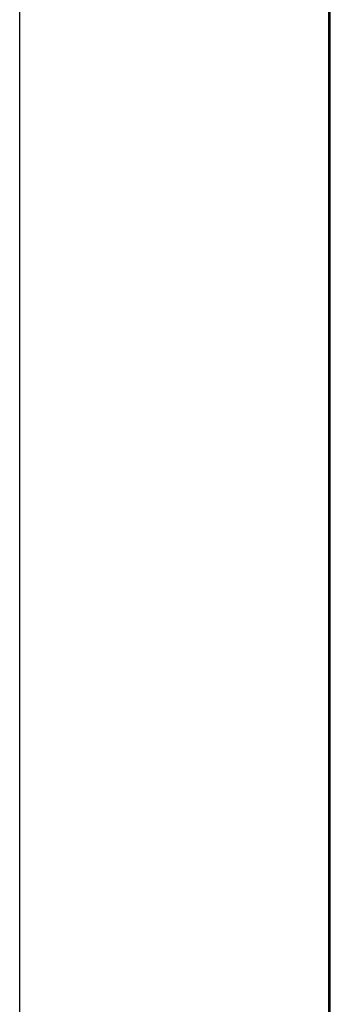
# Model space of a CAD drawing. Header units: millimetres. Extents: x -429 to 783, y -778 to 171.
# Tile 38 of 219: x 225.4 to 226.63, y -537.05 to -533.14. Entities that reach past the tile are written whole.
import ezdxf

# ---------------------------------------------------------------- set-up
doc = ezdxf.new("R2010")
doc.units = ezdxf.units.MM
doc.layers.get('0').update_dxf_attribs({"true_color": 0x000000})

msp = doc.modelspace()

# ---------------------------------------------------------------- linework, layer by layer
at = {"linetype": 'Continuous', "lineweight": -3}
msp.add_open_spline([(225.3983, -571.0835), (225.3983, -566.2475), (225.3983, -561.4114), (225.3983, -556.5754), (225.3983, -551.7394), (225.3983, -546.9034), (225.3983, -542.0673), (225.3983, -539.6493), (225.3983, -537.2313), (225.3983, -534.8133), (225.3983, -532.3953), (225.3983, -529.9773), (225.3983, -527.5593), (225.3983, -525.1413), (225.3983, -522.7233), (225.3983, -520.3052), (225.3983, -519.0962), (225.3983, -517.8872), (225.3983, -516.6782), (225.3983, -515.4692), (225.3983, -514.2602), (225.3983, -513.0512), (225.3983, -510.6332), (225.3983, -508.2152), (225.3983, -505.7972), (225.3983, -504.5882), (225.3983, -503.3792), (225.3983, -502.1701), (225.3983, -500.9611), (225.3983, -499.7521), (225.3983, -498.5431), (225.3983, -497.3341), (225.3983, -496.1251), (225.3983, -494.9161), (225.3983, -493.7071), (225.3983, -492.4981), (225.3983, -491.2891), (225.3983, -488.8711), (225.3983, -486.4531), (225.3983, -484.0351), (225.3983, -481.617), (225.3983, -479.199), (225.3983, -476.781), (225.3983, -474.363), (225.3983, -471.945), (225.3983, -469.527), (225.3983, -465.0737), (225.3983, -460.6204), (225.3983, -456.1671)], degree=3, knots=[914.853501, 914.853501, 914.853501, 914.853501, 1059.934198, 1059.934198, 1059.934198, 1205.01493, 1205.01493, 1205.01493, 1277.555296, 1277.555296, 1277.555296, 1350.095662, 1350.095662, 1350.095662, 1422.636027, 1422.636027, 1422.636027, 1458.90621, 1458.90621, 1458.90621, 1495.176393, 1495.176393, 1495.176393, 1567.71676, 1567.71676, 1567.71676, 1603.986943, 1603.986943, 1603.986943, 1640.257126, 1640.257126, 1640.257126, 1676.527309, 1676.527309, 1676.527309, 1712.797492, 1712.797492, 1712.797492, 1785.337858, 1785.337858, 1785.337858, 1857.878224, 1857.878224, 1857.878224, 1930.41859, 1930.41859, 1930.41859, 2064.017193, 2064.017193, 2064.017193, 2064.017193], dxfattribs=at)
for points in [[(226.6274, -474.0063), (226.6274, -494.607), (226.6274, -532.5468), (226.6274, -552.3657)], [(226.6344, -552.3658), (226.6344, -532.548), (226.6344, -494.6076), (226.6344, -474.0063)]]:
    msp.add_open_spline(points, degree=3, dxfattribs=at)

doc.saveas('drawing.dxf')
